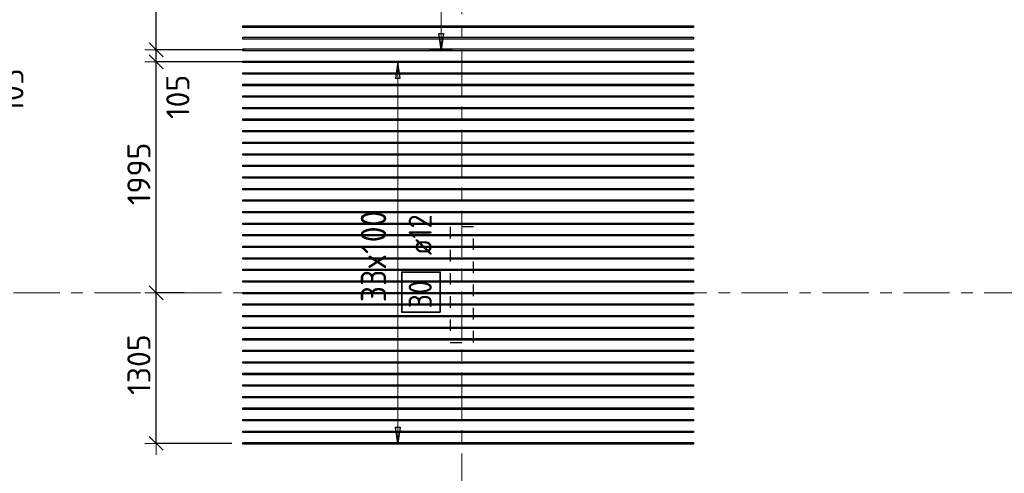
# Model space of a CAD drawing. Header units: metres. Extents: x -38 to 97, y -15 to 21.
# Tile 36 of 132: x 44.32 to 52.84, y 1.74 to 5.66. Entities that reach past the tile are written whole.
import ezdxf

# ---------------------------------------------------------------- set-up
doc = ezdxf.new("R2010")
doc.units = ezdxf.units.M
doc.header["$PDMODE"] = 65
for name, pattern in [('______11', [0.5, 0.4, -0.05, 0, -0.05]), ('______2', [0.0405, 0.03, -0.0105]), ('______5', [1.1, 0.8, -0.1, 0.1, -0.1])]:
    doc.linetypes.add(name, pattern=pattern)
doc.layers.add('XR$2$Осевая линия (1)', color=7, linetype='______5', lineweight=13)
doc.layers.add('XR$4$Размерная линия (1)', color=7, linetype='Continuous', lineweight=13)
doc.layers.add('XR$4$Арм.стержн.Доп. Арм верхн.зоны Х', color=7, linetype='Continuous', lineweight=35, true_color=0x8c8cff)
doc.layers.add('XR$6$Стена_ бетон несущ.', color=7, linetype='Continuous', lineweight=70, true_color=0xb4b496)
doc.styles.add('ISOCPEUR', font='txt')
doc.dimstyles.new('DIMSTYLE_3', dxfattribs={"dimtxt": 0.2, "dimasz": 0.2, "dimexe": 0, "dimexo": 0, "dimgap": 0.1, "dimtad": 2, "dimdec": 0, "dimlfac": 1000, "dimrnd": 5, "dimzin": 12, "dimdsep": 46, "dimtxsty": 'ISOCPEUR', "dimblk1": 'ALL_ML_STRICH', "dimblk2": 'ALL_ML_STRICH', "dimsah": 1, "dimcen": 0, "dimclrd": 7, "dimclre": 256, "dimclrt": 7, "dimadec": 0, "dimazin": 0, "dimtfac": 1, "dimtdec": 0, "dimtix": 1, "dimtmove": 2, "dimatfit": 3, "dimfxl": 0, "dimtzin": 0, "dimlwd": 0, "dimlwe": -3, "dimarcsym": 0})
doc.dimstyles.new('DIMSTYLE_34', dxfattribs={"dimtxt": 0.2, "dimasz": 0.2, "dimexe": 0, "dimexo": 0, "dimgap": 0.1, "dimtad": 0, "dimdec": 0, "dimlfac": 1000, "dimrnd": 5, "dimzin": 12, "dimdsep": 46, "dimtxsty": 'ISOCPEUR', "dimblk1": 'ALL_ML_STRICH', "dimblk2": 'ALL_ML_STRICH', "dimsah": 1, "dimcen": 0, "dimclrd": 7, "dimclre": 256, "dimclrt": 7, "dimadec": 0, "dimazin": 0, "dimtfac": 1, "dimtdec": 0, "dimtix": 1, "dimtmove": 2, "dimatfit": 3, "dimfxl": 0, "dimtvp": 1.2, "dimtzin": 0, "dimlwd": 0, "dimlwe": -3, "dimarcsym": 0})

# ---------------------------------------------------------------- blocks, each defined once
blk = doc.blocks.new('ALL_ML_STRICH')
at = {"color": 0, "linetype": 'ByBlock', "lineweight": -2}
for p, q in [((0, -0.5), (0, 0.5)), ((-1, 0), (0.5, 0)), ((-0.3, -0.3), (0.3, 0.3))]:
    blk.add_line(p, q, dxfattribs=at)
blk = doc.blocks.new('*D629')
at = {"layer": 'DEFPOINTS', "color": 7, "linetype": 'Continuous', "lineweight": 13, "transparency": 33554687}
for p in [(45.7661, 3.3), (45.5056, 1.9972), (46.1783, 1.9972)]:
    blk.add_point(p, dxfattribs=at)
at = {"layer": 'XR$4$Размерная линия (1)', "color": 9, "linetype": 'Continuous', "lineweight": -2, "true_color": 0xc7c7c7, "transparency": 33554687}
for p, q in [((45.7461, 3.3), (45.5056, 3.3)), ((46.1583, 1.9972), (45.5056, 1.9972))]:
    blk.add_line(p, q, dxfattribs=at)
at = {"layer": 'XR$4$Размерная линия (1)', "color": 7, "linetype": 'Continuous', "lineweight": -2, "transparency": 33554687}
blk.add_line((45.5056, 1.9972), (45.5056, 3.3), dxfattribs=at)
at = {"layer": 'XR$4$Размерная линия (1)', "color": 7, "linetype": 'Continuous', "lineweight": 13, "transparency": 33554687, "xscale": 0.2, "yscale": 0.2, "zscale": 0.2}
for p, rotation in [((45.5056, 3.3), 90), ((45.5056, 1.9972), 270)]:
    blk.add_blockref('ALL_ML_STRICH', p, dxfattribs=dict(at, rotation=rotation))
at = {"layer": 'XR$4$Размерная линия (1)', "color": 7, "linetype": 'Continuous', "lineweight": 13, "transparency": 33554687, "insert": (45.3556, 2.6786), "char_height": 0.2, "width": 0.8, "attachment_point": 5, "rotation": 90, "style": 'ISOCPEUR'}
blk.add_mtext('\\A1;{1305}', dxfattribs=at)
blk = doc.blocks.new('*D630')
at = {"layer": 'DEFPOINTS', "color": 7, "linetype": 'Continuous', "lineweight": 13, "transparency": 33554687}
for p in [(46.3085, 5.2972), (45.5056, 3.3), (45.7661, 3.3)]:
    blk.add_point(p, dxfattribs=at)
at = {"layer": 'XR$4$Размерная линия (1)', "color": 9, "linetype": 'Continuous', "lineweight": -2, "true_color": 0xc7c7c7, "transparency": 33554687}
for p, q in [((46.2885, 5.2972), (45.5056, 5.2972)), ((45.7461, 3.3), (45.5056, 3.3))]:
    blk.add_line(p, q, dxfattribs=at)
at = {"layer": 'XR$4$Размерная линия (1)', "color": 7, "linetype": 'Continuous', "lineweight": -2, "transparency": 33554687}
blk.add_line((45.5056, 3.3), (45.5056, 5.2972), dxfattribs=at)
at = {"layer": 'XR$4$Размерная линия (1)', "color": 7, "linetype": 'Continuous', "lineweight": 13, "transparency": 33554687, "xscale": 0.2, "yscale": 0.2, "zscale": 0.2}
for p, rotation in [((45.5056, 5.2972), 90), ((45.5056, 3.3), 270)]:
    blk.add_blockref('ALL_ML_STRICH', p, dxfattribs=dict(at, rotation=rotation))
at = {"layer": 'XR$4$Размерная линия (1)', "color": 7, "linetype": 'Continuous', "lineweight": 13, "transparency": 33554687, "insert": (45.3556, 4.3286), "char_height": 0.2, "width": 0.8, "attachment_point": 5, "rotation": 90, "style": 'ISOCPEUR'}
blk.add_mtext('\\A1;{1995}', dxfattribs=at)
blk = doc.blocks.new('*D631')
at = {"layer": 'DEFPOINTS', "color": 7, "linetype": 'Continuous', "lineweight": 13, "transparency": 33554687}
for p in [(46.2957, 5.4022), (45.5056, 5.2972), (46.3085, 5.2972)]:
    blk.add_point(p, dxfattribs=at)
at = {"layer": 'XR$4$Размерная линия (1)', "color": 9, "linetype": 'Continuous', "lineweight": -2, "true_color": 0xc7c7c7, "transparency": 33554687}
for p, q in [((46.2757, 5.4022), (45.5056, 5.4022)), ((46.2885, 5.2972), (45.5056, 5.2972))]:
    blk.add_line(p, q, dxfattribs=at)
at = {"layer": 'XR$4$Размерная линия (1)', "color": 7, "linetype": 'Continuous', "lineweight": -2, "transparency": 33554687}
blk.add_line((45.5056, 5.2972), (45.5056, 5.4022), dxfattribs=at)
at = {"layer": 'XR$4$Размерная линия (1)', "color": 7, "linetype": 'Continuous', "lineweight": 13, "transparency": 33554687, "xscale": 0.2, "yscale": 0.2, "zscale": 0.2}
for p, rotation in [((45.5056, 5.4022), 90), ((45.5056, 5.2972), 270)]:
    blk.add_blockref('ALL_ML_STRICH', p, dxfattribs=dict(at, rotation=rotation))
at = {"layer": 'XR$4$Размерная линия (1)', "color": 7, "linetype": 'Continuous', "lineweight": 13, "transparency": 33554687, "insert": (45.6921, 4.9946), "char_height": 0.2, "width": 0.6, "attachment_point": 5, "rotation": 90, "style": 'ISOCPEUR'}
blk.add_mtext('\\A1;{105}', dxfattribs=at)
blk = doc.blocks.new('*D632')
at = {"layer": 'DEFPOINTS', "color": 7, "linetype": 'Continuous', "lineweight": 13, "transparency": 33554687}
for p in [(46.2806, 6.8022), (45.5056, 5.4022), (46.2957, 5.4022)]:
    blk.add_point(p, dxfattribs=at)
at = {"layer": 'XR$4$Размерная линия (1)', "color": 9, "linetype": 'Continuous', "lineweight": -2, "true_color": 0xc7c7c7, "transparency": 33554687}
for p, q in [((46.2606, 6.8022), (45.5056, 6.8022)), ((46.2757, 5.4022), (45.5056, 5.4022))]:
    blk.add_line(p, q, dxfattribs=at)
at = {"layer": 'XR$4$Размерная линия (1)', "color": 7, "linetype": 'Continuous', "lineweight": -2, "transparency": 33554687}
blk.add_line((45.5056, 5.4022), (45.5056, 6.8022), dxfattribs=at)
at = {"layer": 'XR$4$Размерная линия (1)', "color": 7, "linetype": 'Continuous', "lineweight": 13, "transparency": 33554687, "xscale": 0.2, "yscale": 0.2, "zscale": 0.2}
for p, rotation in [((45.5056, 6.8022), 90), ((45.5056, 5.4022), 270)]:
    blk.add_blockref('ALL_ML_STRICH', p, dxfattribs=dict(at, rotation=rotation))
at = {"layer": 'XR$4$Размерная линия (1)', "color": 7, "linetype": 'Continuous', "lineweight": 13, "transparency": 33554687, "insert": (45.3556, 6.1222), "char_height": 0.2, "width": 0.8, "attachment_point": 5, "rotation": 90, "style": 'ISOCPEUR'}
blk.add_mtext('\\A1;{1400}', dxfattribs=at)
blk = doc.blocks.new('*D635')
at = {"layer": 'DEFPOINTS', "color": 7, "linetype": 'Continuous', "lineweight": 13, "transparency": 33554687}
for p in [(43.4736, 5.4022), (43.4582, 5.2972), (43.9706, 5.2972)]:
    blk.add_point(p, dxfattribs=at)
at = {"layer": 'XR$4$Размерная линия (1)', "color": 9, "linetype": 'Continuous', "lineweight": -2, "true_color": 0xc7c7c7, "transparency": 33554687}
for p, q in [((43.4936, 5.4022), (43.9706, 5.4022)), ((43.4782, 5.2972), (43.9706, 5.2972))]:
    blk.add_line(p, q, dxfattribs=at)
at = {"layer": 'XR$4$Размерная линия (1)', "color": 7, "linetype": 'Continuous', "lineweight": -2, "transparency": 33554687}
blk.add_line((43.9706, 5.2972), (43.9706, 5.4022), dxfattribs=at)
at = {"layer": 'XR$4$Размерная линия (1)', "color": 7, "linetype": 'Continuous', "lineweight": 13, "transparency": 33554687, "xscale": 0.2, "yscale": 0.2, "zscale": 0.2}
for p, rotation in [((43.9706, 5.4022), 90), ((43.9706, 5.2972), 270)]:
    blk.add_blockref('ALL_ML_STRICH', p, dxfattribs=dict(at, rotation=rotation))
at = {"layer": 'XR$4$Размерная линия (1)', "color": 7, "linetype": 'Continuous', "lineweight": 13, "transparency": 33554687, "insert": (44.2568, 5.0497), "char_height": 0.2, "width": 0.6, "attachment_point": 5, "rotation": 90, "style": 'ISOCPEUR'}
blk.add_mtext('\\A1;{105}', dxfattribs=at)

msp = doc.modelspace()

# ---------------------------------------------------------------- linework, layer by layer
at = {"layer": 'XR$2$Осевая линия (1)', "color": 253, "linetype": '______11', "lineweight": 13, "true_color": 0xa0a0a0, "transparency": 33554687}
for p, q in [((48.15, -3.39), (48.15, 8.13)), ((-2.63, 3.3), (62.6, 3.3))]:
    msp.add_line(p, q, dxfattribs=at)
at = {"layer": 'XR$4$Арм.стержн.Доп. Арм верхн.зоны Х', "color": 7, "linetype": 'Continuous', "lineweight": 13, "transparency": 33554687}
for p, q in [((47.9701, 5.4022), (47.9701, 6.8022)), ((47.9701, 5.4022), (47.9701, 5.4022)), ((47.5954, 5.2972), (47.5954, 5.2972)), ((47.5954, 1.9972), (47.5954, 5.2972)), ((47.5954, 1.9972), (47.5954, 1.9972))]:
    msp.add_line(p, q, dxfattribs=at)
at = {"layer": 'XR$4$Арм.стержн.Доп. Арм верхн.зоны Х', "color": 7, "linetype": 'Continuous', "lineweight": 25, "transparency": 33554687}
for p, q in [((47.9701, 5.4022), (47.9501, 5.5422)), ((47.9501, 5.5422), (47.9901, 5.5422)), ((47.9901, 5.5422), (47.9701, 5.4022)), ((47.5954, 5.2972), (47.5754, 5.1572)), ((47.6154, 5.1572), (47.5954, 5.2972)), ((47.5754, 5.1572), (47.6154, 5.1572)), ((47.5954, 1.9972), (47.5754, 2.1372)), ((47.5754, 2.1372), (47.6154, 2.1372)), ((47.6154, 2.1372), (47.5954, 1.9972))]:
    msp.add_line(p, q, dxfattribs=at)
at = {"layer": 'XR$4$Арм.стержн.Доп. Арм верхн.зоны Х', "color": 253, "linetype": 'Continuous', "lineweight": -3, "true_color": 0xa0a0a0, "transparency": 33554687}
for p, q in [((47.9701, 5.4022), (47.8701, 5.4022)), ((47.9701, 5.4022), (48.0701, 5.4022)), ((47.5954, 5.2972), (47.4954, 5.2972)), ((47.5954, 5.2972), (47.6954, 5.2972)), ((47.5954, 1.9972), (47.4954, 1.9972)), ((47.5954, 1.9972), (47.6954, 1.9972))]:
    msp.add_line(p, q, dxfattribs=at)
at = {"layer": 'XR$4$Арм.стержн.Доп. Арм верхн.зоны Х', "color": 7, "linetype": 'Continuous', "lineweight": 25, "transparency": 33554687}
for points in [[(50.155, 5.5942), (46.255, 5.5942), (46.255, 5.6102), (50.155, 5.6102), (50.155, 5.5942)], [(50.155, 5.4942), (46.255, 5.4942), (46.255, 5.5102), (50.155, 5.5102), (50.155, 5.4942)], [(50.155, 5.3942), (46.255, 5.3942), (46.255, 5.4102), (50.155, 5.4102), (50.155, 5.3942)]]:
    msp.add_lwpolyline(points, dxfattribs=at)
at = {"layer": 'XR$4$Арм.стержн.Доп. Арм верхн.зоны Х', "color": 34, "linetype": 'Continuous', "lineweight": 25, "transparency": 33554687}
for points in [[(50.155, 5.2912), (46.255, 5.2912), (46.255, 5.3032), (50.155, 5.3032), (50.155, 5.2912)], [(50.155, 5.1912), (46.255, 5.1912), (46.255, 5.2032), (50.155, 5.2032), (50.155, 5.1912)], [(50.155, 5.0912), (46.255, 5.0912), (46.255, 5.1032), (50.155, 5.1032), (50.155, 5.0912)], [(50.155, 4.9912), (46.255, 4.9912), (46.255, 5.0032), (50.155, 5.0032), (50.155, 4.9912)], [(50.155, 4.8912), (46.255, 4.8912), (46.255, 4.9032), (50.155, 4.9032), (50.155, 4.8912)], [(50.155, 4.7912), (46.255, 4.7912), (46.255, 4.8032), (50.155, 4.8032), (50.155, 4.7912)], [(50.155, 4.6912), (46.255, 4.6912), (46.255, 4.7032), (50.155, 4.7032), (50.155, 4.6912)], [(50.155, 4.5912), (46.255, 4.5912), (46.255, 4.6032), (50.155, 4.6032), (50.155, 4.5912)], [(50.155, 4.4912), (46.255, 4.4912), (46.255, 4.5032), (50.155, 4.5032), (50.155, 4.4912)], [(50.155, 4.3912), (46.255, 4.3912), (46.255, 4.4032), (50.155, 4.4032), (50.155, 4.3912)], [(50.155, 4.2912), (46.255, 4.2912), (46.255, 4.3032), (50.155, 4.3032), (50.155, 4.2912)], [(50.155, 4.1912), (46.255, 4.1912), (46.255, 4.2032), (50.155, 4.2032), (50.155, 4.1912)], [(50.155, 4.0912), (46.255, 4.0912), (46.255, 4.1032), (50.155, 4.1032), (50.155, 4.0912)], [(50.155, 3.9912), (46.255, 3.9912), (46.255, 4.0032), (50.155, 4.0032), (50.155, 3.9912)], [(50.155, 3.8912), (46.255, 3.8912), (46.255, 3.9032), (50.155, 3.9032), (50.155, 3.8912)], [(50.155, 3.7912), (46.255, 3.7912), (46.255, 3.8032), (50.155, 3.8032), (50.155, 3.7912)], [(50.155, 3.6912), (46.255, 3.6912), (46.255, 3.7032), (50.155, 3.7032), (50.155, 3.6912)], [(50.155, 3.5912), (46.255, 3.5912), (46.255, 3.6032), (50.155, 3.6032), (50.155, 3.5912)], [(50.155, 3.4912), (46.255, 3.4912), (46.255, 3.5032), (50.155, 3.5032), (50.155, 3.4912)], [(50.155, 3.3912), (46.255, 3.3912), (46.255, 3.4032), (50.155, 3.4032), (50.155, 3.3912)], [(50.155, 3.2912), (46.255, 3.2912), (46.255, 3.3032), (50.155, 3.3032), (50.155, 3.2912)], [(50.155, 3.1912), (46.255, 3.1912), (46.255, 3.2032), (50.155, 3.2032), (50.155, 3.1912)], [(50.155, 3.0912), (46.255, 3.0912), (46.255, 3.1032), (50.155, 3.1032), (50.155, 3.0912)], [(50.155, 2.9912), (46.255, 2.9912), (46.255, 3.0032), (50.155, 3.0032), (50.155, 2.9912)], [(50.155, 2.8912), (46.255, 2.8912), (46.255, 2.9032), (50.155, 2.9032), (50.155, 2.8912)], [(50.155, 2.7912), (46.255, 2.7912), (46.255, 2.8032), (50.155, 2.8032), (50.155, 2.7912)], [(50.155, 2.6912), (46.255, 2.6912), (46.255, 2.7032), (50.155, 2.7032), (50.155, 2.6912)], [(50.155, 2.5912), (46.255, 2.5912), (46.255, 2.6032), (50.155, 2.6032), (50.155, 2.5912)], [(50.155, 2.4912), (46.255, 2.4912), (46.255, 2.5032), (50.155, 2.5032), (50.155, 2.4912)], [(50.155, 2.3912), (46.255, 2.3912), (46.255, 2.4032), (50.155, 2.4032), (50.155, 2.3912)], [(50.155, 2.2912), (46.255, 2.2912), (46.255, 2.3032), (50.155, 2.3032), (50.155, 2.2912)], [(50.155, 2.1912), (46.255, 2.1912), (46.255, 2.2032), (50.155, 2.2032), (50.155, 2.1912)], [(50.155, 2.0912), (46.255, 2.0912), (46.255, 2.1032), (50.155, 2.1032), (50.155, 2.0912)], [(50.155, 1.9912), (46.255, 1.9912), (46.255, 2.0032), (50.155, 2.0032), (50.155, 1.9912)]]:
    msp.add_lwpolyline(points, dxfattribs=at)
at = {"layer": 'XR$4$Арм.стержн.Доп. Арм верхн.зоны Х', "color": 7, "linetype": 'Continuous', "lineweight": 35, "transparency": 33554687}
msp.add_lwpolyline([(47.9631, 3.132), (47.9631, 3.4787), (47.6297, 3.4787), (47.6297, 3.132), (47.9631, 3.132)], dxfattribs=at)
at = {"layer": 'XR$6$Стена_ бетон несущ.', "color": 253, "linetype": '______2', "lineweight": -3, "true_color": 0xa0a0a0, "transparency": 33554687}
for p, q in [((48.25, 3.87), (48.05, 3.87)), ((48.05, 3.87), (48.05, 2.87)), ((48.25, 2.87), (48.25, 3.87)), ((48.05, 2.87), (48.25, 2.87))]:
    msp.add_line(p, q, dxfattribs=at)

# ---------------------------------------------------------------- texts
at = {"layer": 'XR$4$Арм.стержн.Доп. Арм верхн.зоны Х', "color": 7, "linetype": 'Continuous', "lineweight": 13, "transparency": 33554687, "insert": (47.4954, 3.2182), "char_height": 0.22, "width": 0.979318, "attachment_point": 7, "rotation": 90, "style": 'ISOCPEUR'}
msp.add_mtext('\\W0.91;33x100', dxfattribs=at)
at = {"layer": 'XR$4$Арм.стержн.Доп. Арм верхн.зоны Х', "color": 7, "linetype": 'Continuous', "lineweight": 25, "transparency": 33554687, "char_height": 0.2, "attachment_point": 7, "rotation": 90, "style": 'ISOCPEUR'}
for s, insert, width in [('\\W0.89; ø12 ', (47.8897, 3.512), 0.749105), ('\\W0.87;30', (47.8897, 3.1654), 0.367208)]:
    msp.add_mtext(s, dxfattribs=dict(at, insert=insert, width=width))

# ---------------------------------------------------------------- dimensions: what is measured, and where the dimension line sits
at = {"layer": 'XR$4$Размерная линия (1)', "color": 7, "linetype": 'Continuous', "lineweight": 13, "transparency": 33554687}
for base, p1, p2, dimstyle, picture, middle in [((45.5056, 6.8022), (46.2757, 5.4022), (46.2606, 6.8022), 'DIMSTYLE_3', '*D632', (45.3556, 6.1222)), ((43.9706, 5.4022), (43.4782, 5.2972), (43.4936, 5.4022), 'DIMSTYLE_34', '*D635', (44.2568, 5.0497)), ((45.5056, 5.4022), (46.2885, 5.2972), (46.2757, 5.4022), 'DIMSTYLE_34', '*D631', (45.6921, 4.9946)), ((45.5056, 5.2972), (45.7461, 3.3), (46.2885, 5.2972), 'DIMSTYLE_3', '*D630', (45.3556, 4.3286)), ((45.5056, 3.3), (46.1583, 1.9972), (45.7461, 3.3), 'DIMSTYLE_3', '*D629', (45.3556, 2.6786))]:
    dim = msp.add_linear_dim(base=base, p1=p1, p2=p2, angle=90, dimstyle=dimstyle, override={"dimpost": '<>', "dimclrd": 7, "dimclre": 9, "dimclrt": 7, "dimlwd": 0, "dimlwe": 65533}, dxfattribs=at)
    dim.commit()
    dim.dimension.update_dxf_attribs({"geometry": picture, "text_midpoint": middle, "dimtype": 160})

doc.saveas('drawing.dxf')
